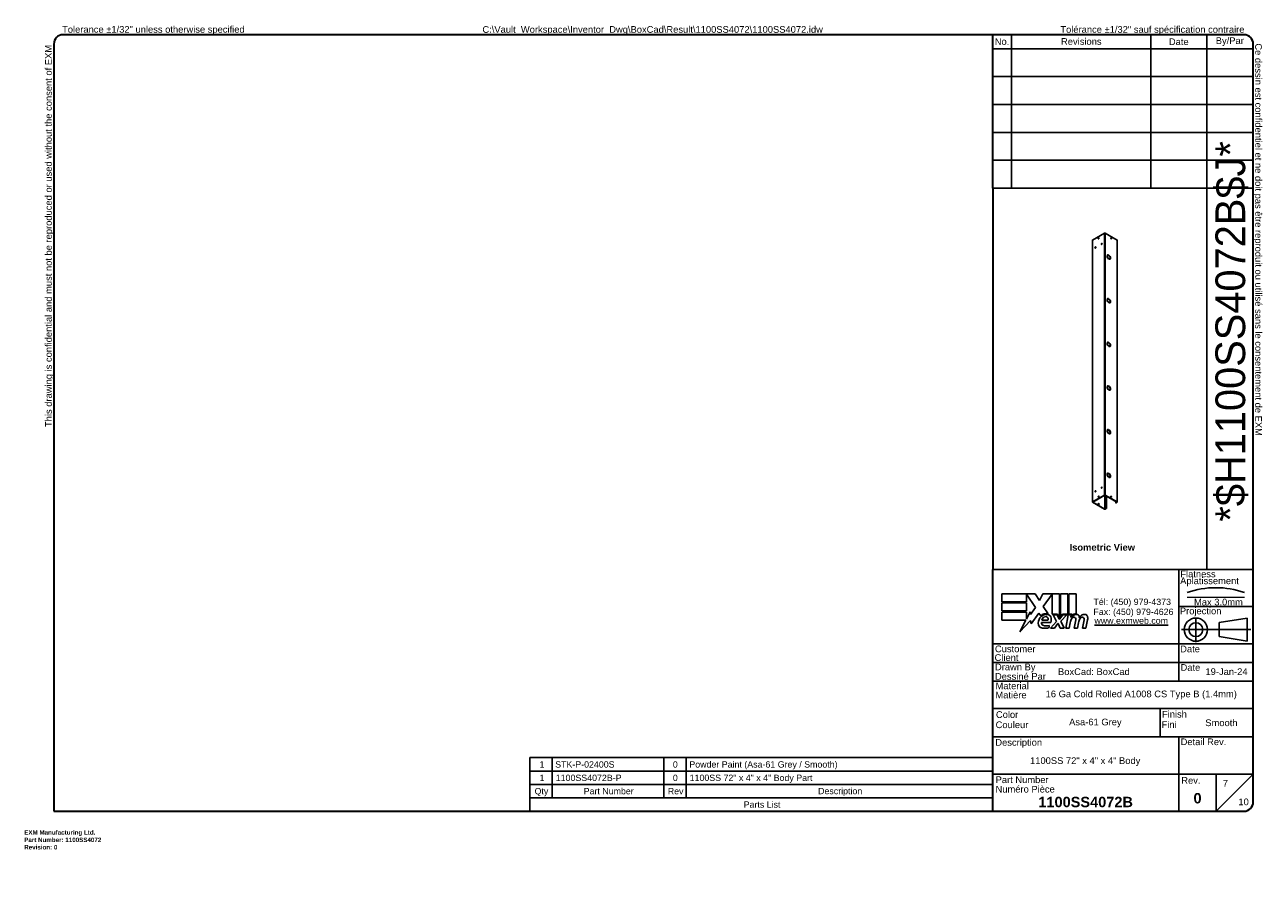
# Model space of a CAD drawing. Header units: inches. Extents: x 0 to 278, y -11 to 181.
import ezdxf
from ezdxf.enums import TextEntityAlignment as Align

# ---------------------------------------------------------------- set-up
doc = ezdxf.new("R2010")
doc.units = ezdxf.units.IN
doc.header["$LTSCALE"] = 16.718028
doc.header["$MEASUREMENT"] = 0
doc.linetypes.add('CHAIN', pattern=[0.7087, 0.4724, -0.0591, 0.1181, -0.0591])
doc.linetypes.add('DASHED', pattern=[0.2067, 0.1654, -0.0413])
doc.layers.get('0').update_dxf_attribs({"lineweight": 25})
for name, color, linetype, lineweight in [('Centerline(ANSI)', 7, 'Continuous', 25), ('Sketch Geometry(ANSI)', 7, 'Continuous', 25), ('Symbols(ANSI)', 7, 'Continuous', 25), ('Visible Edges(ANSI)', 7, 'Continuous', 25), ('Visible Tangent Edges(ANSI)', 7, 'Continuous', 25)]:
    doc.layers.add(name, color=color, linetype=linetype, lineweight=lineweight)
doc.styles.add('Current-ANSI', font='arial.ttf')
doc.styles.add('Dimension-ANSI', font='arialbd.ttf')
doc.styles.add('Part List-ANSI', font='arial.ttf')
doc.styles.get("Standard").update_dxf_attribs({"font": 'arialbd.ttf'})
doc.styles.add('Text Style44', font='arialbd.ttf')
doc.styles.add('Text Style83', font='FRE3OF9X.TTF')

# ---------------------------------------------------------------- blocks, each defined once
blk = doc.blocks.new('Parts List2')
at = {"layer": 'Symbols(ANSI)'}
for p, q in [((13.023, 0.975), (6.798, 0.975)), ((6.798, 0.975), (6.798, 0.615)), ((7.098, 0.975), (7.098, 0.615)), ((8.598, 0.975), (8.598, 0.615)), ((8.898, 0.975), (8.898, 0.615)), ((13.023, 0.975), (13.023, 0.615)), ((13.023, 0.795), (6.798, 0.795)), ((13.023, 0.615), (6.798, 0.615)), ((6.798, 0.435), (6.798, 0.615)), ((7.098, 0.435), (7.098, 0.615)), ((8.598, 0.435), (8.598, 0.615)), ((8.898, 0.435), (8.898, 0.615)), ((13.023, 0.435), (13.023, 0.615)), ((6.798, 0.255), (6.798, 0.435)), ((13.023, 0.435), (6.798, 0.435)), ((13.023, 0.255), (13.023, 0.435)), ((13.023, 0.255), (6.798, 0.255))]:
    blk.add_line(p, q, dxfattribs=at)
at = {"layer": 'Symbols(ANSI)', "char_height": 0.085, "attachment_point": 7, "style": 'Part List-ANSI'}
for s, insert in [('1', (6.928, 0.842)), ('STK-P-02400S', (7.138, 0.84)), ('0', (8.72, 0.84)), ('Powder Paint (Asa-61 Grey / Smooth)', (8.942, 0.816)), ('1', (6.928, 0.662)), ('1100SS4072B-P', (7.146, 0.66)), ('0', (8.72, 0.66)), ('1100SS 72" x 4" x 4" Body Part', (8.946, 0.636)), ('Qty', (6.861, 0.456)), ('Part Number', (7.521, 0.481)), ('Rev', (8.652, 0.481)), ('Description', (10.673, 0.458)), ('Parts List', (9.672, 0.301))]:
    blk.add_mtext(s, dxfattribs=dict(at, insert=insert))
blk = doc.blocks.new('Title Blocks EXM - ANSI B')
for p, q in [((13.372, 3.063), (13.372, 3.17)), ((13.372, 3.17), (13.818, 3.17)), ((13.824, 2.989), (13.701, 3.168)), ((13.701, 3.168), (13.701, 3.063)), ((13.818, 3.17), (13.877, 3.083)), ((13.877, 3.083), (13.923, 3.17)), ((13.923, 3.17), (14.146, 3.17)), ((14.046, 3.166), (13.924, 3.002)), ((14.046, 2.9), (14.046, 3.166)), ((14.146, 3.17), (14.146, 2.842)), ((14.16, 3.17), (14.259, 3.17)), ((14.16, 2.866), (14.16, 3.17)), ((14.259, 3.17), (14.259, 2.9)), ((14.273, 3.17), (14.372, 3.17)), ((14.273, 2.9), (14.273, 3.17)), ((14.372, 3.17), (14.372, 2.905)), ((13.701, 3.063), (13.372, 3.063)), ((13.372, 3.049), (13.701, 3.049)), ((13.372, 2.942), (13.372, 3.049)), ((13.701, 3.049), (13.701, 2.942)), ((13.924, 3.002), (13.993, 2.903)), ((13.701, 2.942), (13.372, 2.942)), ((13.372, 2.82), (13.372, 2.927)), ((13.372, 2.927), (13.701, 2.927)), ((13.701, 2.831), (13.752, 2.929)), ((13.701, 2.927), (13.701, 2.831)), ((13.752, 2.929), (13.758, 2.895)), ((13.758, 2.895), (13.824, 2.989)), ((13.87, 2.914), (13.765, 2.768)), ((13.893, 2.876), (13.87, 2.914)), ((14.121, 2.9), (14.046, 2.9)), ((14.059, 2.891), (14.113, 2.891)), ((14.105, 2.802), (14.059, 2.891)), ((14.113, 2.891), (14.139, 2.83)), ((14.146, 2.842), (14.121, 2.9)), ((14.146, 2.83), (14.19, 2.891)), ((14.185, 2.9), (14.16, 2.866)), ((14.245, 2.891), (14.164, 2.803)), ((14.259, 2.9), (14.185, 2.9)), ((14.19, 2.891), (14.245, 2.891)), ((14.232, 2.709), (14.264, 2.891)), ((14.264, 2.891), (14.302, 2.891)), ((14.314, 2.9), (14.273, 2.9)), ((14.302, 2.891), (14.299, 2.859)), ((14.299, 2.859), (14.309, 2.859)), ((14.312, 2.88), (14.314, 2.9)), ((13.695, 2.82), (13.372, 2.82)), ((13.612, 2.661), (13.695, 2.82)), ((13.758, 2.815), (13.612, 2.661)), ((13.765, 2.768), (13.758, 2.815)), ((13.905, 2.788), (14.027, 2.788)), ((13.91, 2.818), (13.99, 2.818)), ((14.005, 2.718), (14.005, 2.748)), ((14.023, 2.709), (14.105, 2.802)), ((14.077, 2.709), (14.023, 2.709)), ((14.122, 2.774), (14.077, 2.709)), ((14.13, 2.774), (14.122, 2.774)), ((14.155, 2.709), (14.13, 2.774)), ((14.139, 2.83), (14.146, 2.83)), ((14.209, 2.709), (14.155, 2.709)), ((14.164, 2.803), (14.209, 2.709)), ((14.276, 2.709), (14.232, 2.709)), ((14.289, 2.784), (14.276, 2.709)), ((14.345, 2.709), (14.365, 2.824)), ((14.389, 2.709), (14.345, 2.709)), ((14.402, 2.784), (14.389, 2.709)), ((14.457, 2.709), (14.477, 2.824)), ((14.501, 2.709), (14.457, 2.709)), ((14.523, 2.823), (14.501, 2.709))]:
    blk.add_line(p, q)
for centre, radius, start, end in [((13.991, 2.772), 0.133, 134.1684, 176.5646), ((13.968, 2.796), 0.11, 77.079, 133.1785), ((13.968, 2.796), 0.0996, 80.4085, 134.1684), ((13.965, 2.811), 0.056, 109.3797, 172.9975), ((13.959, 2.83), 0.0365, 51.1652, 109.3797), ((13.962, 2.833), 0.0318, 331.4547, 51.1652), ((13.981, 2.843), 0.0507, 23.8445, 85.0802), ((13.941, 2.826), 0.094, 336.1555, 23.8445), ((14.442, 2.757), 0.155, 147.5992, 170), ((14.376, 2.816), 0.08, 89.4776, 147.4114), ((14.346, 2.818), 0.042, 96.03, 147.5992), ((14.37, 2.825), 0.08, 88.7952, 136.5849), ((14.344, 2.839), 0.02, 23.5571, 96.03), ((14.325, 2.831), 0.041, 350, 23.5571), ((14.377, 2.862), 0.0338, 16.9928, 89.4776), ((14.555, 2.759), 0.155, 148.5584, 170.8257), ((14.317, 2.844), 0.096, 3.6169, 16.9928), ((14.486, 2.814), 0.0819, 89.6788, 153.9508), ((14.458, 2.818), 0.042, 96.1027, 147.6083), ((14.456, 2.839), 0.02, 23.5487, 96.1027), ((14.437, 2.831), 0.041, 349.9922, 23.5487), ((14.487, 2.861), 0.035, 18.4748, 89.6788), ((14.429, 2.842), 0.096, 349, 18.4748), ((13.925, 2.776), 0.0658, 176.5646, 261.5605), ((13.936, 2.779), 0.032, 163.5261, 244.6784), ((13.945, 2.911), 0.202, 261.5605, 287.3343), ((13.966, 2.842), 0.102, 244.6784, 292.5609)]:
    blk.add_arc(centre, radius, start, end)
at = {"layer": 'Centerline(ANSI)', "linetype": 'DASHED', "lineweight": 18, "ltscale": 0.507983}
blk.add_line((15.861, 3.128), (16.632, 3.128), dxfattribs=at)
at = {"layer": 'Centerline(ANSI)', "linetype": 'CHAIN', "ltscale": 0.185148}
blk.add_line((15.979, 2.855), (15.979, 2.521), dxfattribs=at)
at = {"layer": 'Centerline(ANSI)', "linetype": 'CHAIN', "ltscale": 0.437897}
blk.add_line((15.786, 2.691), (16.717, 2.691), dxfattribs=at)
at = {"layer": 'Sketch Geometry(ANSI)'}
for p, q in [((13.25, 10.687), (16.625, 10.687)), ((13.5, 10.687), (13.5, 8.625)), ((15.375, 10.687), (15.375, 8.625)), ((16.125, 10.687), (16.125, 3.5)), ((13.25, 10.5), (16.75, 10.5)), ((16.75, 10.562), (16.75, 0.375)), ((13.25, 10.125), (16.75, 10.125)), ((13.25, 9.75), (16.75, 9.75)), ((16.75, 9.375), (13.25, 9.375)), ((13.25, 9), (16.75, 9)), ((16.75, 9), (16.75, 8.625)), ((13.25, 8.625), (16.75, 8.625)), ((16.75, 3.5), (13.25, 3.5)), ((15.75, 2), (15.75, 3.5)), ((15.75, 3), (16.75, 3)), ((16.669, 2.847), (16.294, 2.785)), ((16.669, 2.535), (16.669, 2.847)), ((16.294, 2.785), (16.294, 2.598)), ((16.75, 2.5), (13.25, 2.5)), ((16.294, 2.598), (16.669, 2.535)), ((16.75, 2.25), (13.25, 2.25)), ((16.75, 2), (13.25, 2)), ((13.25, 1.629), (16.75, 1.629)), ((15.499, 1.629), (15.499, 1.25)), ((13.25, 1.25), (16.75, 1.25)), ((15.75, 1.25), (15.75, 0.75)), ((15.75, 0.75), (13.25, 0.75)), ((16.25, 0.75), (15.75, 0.75)), ((15.75, 0.75), (15.75, 0.25)), ((16.25, 0.25), (16.25, 0.75)), ((16.25, 0.75), (16.75, 0.75)), ((16.25, 0.25), (16.75, 0.75)), ((16.625, 0.25), (13.25, 0.25))]:
    blk.add_line(p, q, dxfattribs=at)
at = {"layer": 'Sketch Geometry(ANSI)', "linetype": 'Continuous', "lineweight": 35}
for p, q in [((13.25, 8.625), (13.25, 10.687)), ((13.25, 8.625), (13.25, 3.5)), ((13.25, 0.25), (13.25, 3.5))]:
    blk.add_line(p, q, dxfattribs=at)
at = {"layer": 'Sketch Geometry(ANSI)'}
for radius in [0.156, 0.0935]:
    blk.add_circle((15.979, 2.691), radius, dxfattribs=at)
for centre, radius, start, end in [((16.625, 10.562), 0.125, 0, 90), ((16.247, 2.112), 1.143, 70.2973, 109.7027), ((16.625, 0.375), 0.125, 270, 0)]:
    blk.add_arc(centre, radius, start, end, dxfattribs=at)
at = {"layer": 'Symbols(ANSI)', "color": 7, "char_height": 0.09, "style": 'Current-ANSI'}
for s, insert, width, attachment_point in [('Revisions', (14.439, 10.596), 1.87331, 5), ('By/Par', (16.435, 10.594), 0.62202, 5), ('No.', (13.373, 10.595), 0.25039, 5), ('Date', (15.749, 10.593), 0.75135, 5), ('BoxCad: BoxCad', (14.126, 2.125), 1.62362, 4), ('Date', (15.773, 2.136), 0.26554, 7), ('Rev.', (15.783, 0.618), 0.25854, 7)]:
    blk.add_mtext(s, dxfattribs=dict(at, insert=insert, width=width, attachment_point=attachment_point))
for s, insert, attachment_point in [('\\fArial|b1|i0;{\\H0.0900;Isometric View}', (14.281, 3.842), 1), ('Flatness', (15.77, 3.393), 7), ('Aplatissement', (15.768, 3.275), 7), ('Max 3.0mm', (15.954, 3.015), 7), ('Projection', (15.764, 2.87), 7), ('Customer', (13.278, 2.386), 7), ('Date', (15.768, 2.385), 7), ('Client', (13.273, 2.269), 7), ('Drawn By', (13.278, 2.117), 7), ('Dessiné Par', (13.278, 2.016), 7), ('Material', (13.286, 1.889), 7), ('Matière', (13.284, 1.766), 7), ('Color', (13.291, 1.503), 7), ('Finish', (15.523, 1.508), 7), ('Couleur', (13.287, 1.366), 7), ('Fini', (15.518, 1.37), 7), ('Description', (13.283, 1.103), 7), ('Detail Rev.', (15.774, 1.137), 7), ('Part Number', (13.287, 0.627), 7), ('Numéro Pièce', (13.286, 0.5), 7)]:
    blk.add_mtext(s, dxfattribs=dict(at, insert=insert, attachment_point=attachment_point))
at = {"layer": 'Symbols(ANSI)', "color": 7, "insert": (14.602, 3.107), "char_height": 0.085, "attachment_point": 1, "line_spacing_factor": 0.944221, "style": 'Current-ANSI'}
blk.add_mtext('\\fArial|b0|i0;{\\H0.0850;Tél: (450) 979-4373\\PFax: (450) 979-4626}', dxfattribs=at)
at = {"layer": 'Symbols(ANSI)', "color": 5, "true_color": 0x0000ff, "insert": (14.615, 2.854), "char_height": 0.085, "attachment_point": 1, "style": 'Dimension-ANSI'}
blk.add_mtext('\\fArial|b0|i0;{\\H0.0850;\\Lwww.exmweb.com}', dxfattribs=at)
at = {"layer": 'Symbols(ANSI)', "color": 7, "style": 'Current-ANSI'}
for tag, p in [('REV1', (13.375, 10.313)), ('REV1DATE', (15.75, 10.31)), ('REV1BY', (16.437, 10.313)), ('REV2', (13.373, 9.938)), ('REV2DATE', (15.747, 9.941)), ('REV2BY', (16.437, 9.938)), ('REV3', (13.374, 9.563)), ('REV3DATE', (15.752, 9.563)), ('REV3BY', (16.437, 9.564)), ('REV4', (13.377, 9.188)), ('REV4DATE', (15.752, 9.188)), ('REV4BY', (16.441, 9.188)), ('REV5', (13.373, 8.813)), ('REV5DATE', (15.752, 8.813)), ('REV5BY', (16.438, 8.811)), ('MFG_APPROVED_DATE', (16.393, 2.374)), ('DETAIL_REV', (16.249, 0.926))]:
    blk.add_attdef(tag, text='', height=0.09, dxfattribs=at).set_placement(p, align=Align.MIDDLE_CENTER)
for tag, p in [('REV1DESC', (13.526, 10.31)), ('REV2DESC', (13.525, 9.937)), ('REV3DESC', (13.528, 9.564)), ('REV4DESC', (13.533, 9.19)), ('REV5DESC', (13.532, 8.811)), ('COMPANY', (14.12, 2.375))]:
    blk.add_attdef(tag, text='', height=0.09, dxfattribs=at).set_placement(p, align=Align.MIDDLE_LEFT)
at = {"layer": 'Symbols(ANSI)', "color": 7, "style": 'Text Style83'}
blk.add_attdef('BARCODE_001', (16.642, 4.142), '', height=0.4, rotation=90, dxfattribs=at)
at = {"layer": 'Symbols(ANSI)', "color": 7}
for tag, p, height, style in [('IDW_DATE_001', (16.108, 2.081), 0.09, 'Current-ANSI'), ('MATERIEL_001', (13.959, 1.782), 0.09, 'Current-ANSI'), ('COLOR_001', (14.275, 1.404), 0.09, 'Current-ANSI'), ('FINISH_001', (16.106, 1.394), 0.09, 'Current-ANSI'), ('IDW_DESC_001', (13.75, 0.885), 0.09, 'Current-ANSI'), ('Sheet_Number_001', (16.341, 0.58), 0.09, 'Current-ANSI'), ('IDW_NAME_001', (13.861, 0.304), 0.14, 'Text Style44'), ('IDW_REV_001', (15.947, 0.355), 0.14, 'Text Style44'), ('Number_of_sheets_001', (16.551, 0.331), 0.09, 'Current-ANSI')]:
    blk.add_attdef(tag, p, '', height=height, dxfattribs=dict(at, style=style))
blk = doc.blocks.new('Borders 7_EXM - B (Inch)')
at = {"layer": 'Sketch Geometry(ANSI)', "linetype": 'Continuous', "lineweight": 35}
for p, q in [((16.398, 10.692), (0.523, 10.692)), ((0.398, 10.567), (0.398, 0.255)), ((16.523, 0.38), (16.523, 10.567)), ((0.398, 0.255), (16.398, 0.255))]:
    blk.add_line(p, q, dxfattribs=at)
for centre, start, end in [((0.523, 10.567), 90, 180), ((16.398, 10.567), 0, 90), ((16.398, 0.38), 270, 0)]:
    blk.add_arc(centre, 0.125, start, end, dxfattribs=at)
at = {"layer": 'Symbols(ANSI)', "color": 7, "char_height": 0.09, "attachment_point": 7, "style": 'Current-ANSI'}
for s, insert in [('Tolérance ±1/32" sauf spécification contraire', (13.93, 10.691)), ('Tolerance ±1/32" unless otherwise specified', (0.509, 10.692))]:
    blk.add_mtext(s, dxfattribs=dict(at, insert=insert))
for s, insert, rotation in [('This drawing is confidential and must not be reproduced or used without the consent of EXM', (0.398, 5.419), 90), ('Ce dessin est confidentiel et ne doit pas être reproduit ou utilisé sans le consentement de EXM', (16.522, 10.576), 270)]:
    blk.add_mtext(s, dxfattribs=dict(at, insert=insert, rotation=rotation))
at = {"layer": 'Symbols(ANSI)', "color": 7, "style": 'Current-ANSI'}
blk.add_attdef('FILENAME_AND_PATH_001', (6.16, 10.718), '', height=0.09, dxfattribs=at)

msp = doc.modelspace()

# ---------------------------------------------------------------- linework, layer by layer
at = {"layer": 'Visible Edges(ANSI)'}
for p, q in [((242.82, 134.17), (240.11, 132.62)), ((245.65, 132.62), (242.94, 134.17)), ((240.09, 132.58), (240.09, 73.72)), ((245.67, 73.72), (245.67, 132.58)), ((243.46, 129), (243.46, 129)), ((243.46, 128.94), (243.46, 128.94)), ((243.46, 128.94), (243.46, 128.94)), ((243.48, 129.28), (243.48, 129.28)), ((243.54, 129.17), (243.55, 129.17)), ((243.73, 129.27), (243.73, 129.27)), ((243.73, 129.27), (243.73, 129.27)), ((243.73, 128.36), (243.73, 128.36)), ((243.73, 128.36), (243.73, 128.36)), ((243.8, 129.23), (243.8, 129.23)), ((243.8, 128.32), (243.8, 128.32)), ((243.98, 128.41), (243.98, 128.42)), ((244.04, 128.3), (244.05, 128.31)), ((244.07, 128.65), (244.07, 128.65)), ((244.07, 128.58), (244.07, 128.58)), ((244.07, 128.58), (244.07, 128.58)), ((243.46, 119.19), (243.46, 119.19)), ((243.46, 119.13), (243.46, 119.13)), ((243.46, 119.13), (243.46, 119.13)), ((243.48, 119.47), (243.48, 119.47)), ((243.54, 119.36), (243.55, 119.36)), ((243.73, 119.46), (243.73, 119.46)), ((243.73, 119.46), (243.73, 119.46)), ((243.73, 118.55), (243.73, 118.55)), ((243.73, 118.55), (243.73, 118.55)), ((243.8, 119.42), (243.8, 119.42)), ((243.8, 118.51), (243.8, 118.51)), ((243.98, 118.6), (243.98, 118.61)), ((244.04, 118.49), (244.05, 118.5)), ((244.07, 118.84), (244.07, 118.84)), ((244.07, 118.77), (244.07, 118.77)), ((244.07, 118.77), (244.07, 118.77)), ((243.46, 109.38), (243.46, 109.38)), ((243.46, 109.32), (243.46, 109.32)), ((243.46, 109.32), (243.46, 109.32)), ((243.48, 109.66), (243.48, 109.66)), ((243.54, 109.55), (243.55, 109.55)), ((243.73, 109.65), (243.73, 109.65)), ((243.73, 109.65), (243.73, 109.65)), ((243.73, 108.74), (243.73, 108.74)), ((243.73, 108.74), (243.73, 108.74)), ((243.8, 109.61), (243.8, 109.61)), ((243.8, 108.7), (243.8, 108.7)), ((243.98, 108.79), (243.98, 108.79)), ((244.04, 108.68), (244.05, 108.69)), ((244.07, 109.03), (244.07, 109.03)), ((244.07, 108.96), (244.07, 108.96)), ((244.07, 108.96), (244.07, 108.96)), ((243.46, 99.57), (243.46, 99.57)), ((243.46, 99.51), (243.46, 99.51)), ((243.46, 99.51), (243.46, 99.51)), ((243.48, 99.85), (243.48, 99.85)), ((243.54, 99.74), (243.55, 99.74)), ((243.73, 99.84), (243.73, 99.84)), ((243.73, 99.84), (243.73, 99.84)), ((243.73, 98.93), (243.73, 98.93)), ((243.73, 98.93), (243.73, 98.93)), ((243.8, 99.8), (243.8, 99.8)), ((243.8, 98.88), (243.8, 98.88)), ((243.98, 98.98), (243.98, 98.98)), ((244.04, 98.87), (244.05, 98.88)), ((244.07, 99.22), (244.07, 99.22)), ((244.07, 99.15), (244.07, 99.15)), ((244.07, 99.15), (244.07, 99.15)), ((243.46, 89.76), (243.46, 89.76)), ((243.46, 89.7), (243.46, 89.7)), ((243.46, 89.7), (243.46, 89.7)), ((243.48, 90.04), (243.48, 90.04)), ((243.54, 89.93), (243.55, 89.93)), ((243.73, 90.03), (243.73, 90.03)), ((243.73, 90.03), (243.73, 90.03)), ((243.73, 89.11), (243.73, 89.11)), ((243.73, 89.11), (243.73, 89.11)), ((243.8, 89.99), (243.8, 89.99)), ((243.98, 89.17), (243.98, 89.17)), ((244.07, 89.41), (244.07, 89.41)), ((244.07, 89.34), (244.07, 89.34)), ((244.07, 89.34), (244.07, 89.34)), ((243.8, 89.07), (243.8, 89.07)), ((244.04, 89.06), (244.05, 89.07)), ((243.46, 79.95), (243.46, 79.95)), ((243.46, 79.89), (243.46, 79.89)), ((243.46, 79.89), (243.46, 79.89)), ((243.48, 80.23), (243.48, 80.23)), ((243.54, 80.12), (243.55, 80.12)), ((243.73, 80.22), (243.73, 80.22)), ((243.73, 80.22), (243.73, 80.22)), ((243.73, 79.3), (243.73, 79.3)), ((243.73, 79.3), (243.73, 79.3)), ((243.8, 80.18), (243.8, 80.18)), ((243.8, 79.26), (243.8, 79.26)), ((243.98, 79.36), (243.98, 79.36)), ((244.04, 79.25), (244.05, 79.25)), ((244.07, 79.6), (244.07, 79.6)), ((244.07, 79.53), (244.07, 79.53)), ((244.07, 79.53), (244.07, 79.53)), ((240.11, 73.75), (242.82, 75.31)), ((240.15, 73.73), (242.86, 75.29)), ((242.83, 75.27), (242.88, 75.24)), ((242.88, 75.24), (242.88, 75.2)), ((242.9, 75.29), (245.61, 73.73)), ((242.92, 75.21), (242.9, 75.2)), ((242.92, 75.28), (242.92, 75.21)), ((242.94, 75.31), (245.65, 73.75)), ((242.82, 72.12), (240.11, 73.68)), ((242.86, 72.15), (240.15, 73.7)), ((243.2, 72.36), (243.2, 75.12)), ((243.23, 72.34), (243.23, 75.1)), ((245.32, 73.9), (245.32, 73.58)), ((245.33, 73.56), (245.37, 73.53)), ((245.61, 73.7), (245.36, 73.56)), ((245.4, 73.54), (245.65, 73.68)), ((242.9, 72.15), (243.15, 72.29)), ((242.94, 72.12), (243.19, 72.27))]:
    msp.add_line(p, q, dxfattribs=at)
for centre, major_axis, ratio, start_param, end_param in [((242.88, 134.14), (0.086, 0), 0.575862, 0.785398, 2.356194), ((240.17, 132.58), (-0.086, 0), 0.575862, 5.497787, 6.283185), ((240.8, 130.92), (0.07, 0.122), 0.578093, 0.279911, 2.861682), ((241.51, 132.96), (0.07, 0.122), 0.578093, 0.279911, 2.861682), ((242.21, 131.74), (0.07, 0.122), 0.578093, 0.279911, 2.861682), ((244.26, 132.96), (0.07, -0.122), 0.578093, 0.279911, 2.861682), ((245.59, 132.58), (0.086, 0), 0.575862, 0, 0.785398), ((243.77, 128.79), (-0.281, 0.487), 0.578093, 5.588727, 8.552307), ((243.77, 128.79), (-0.281, 0.487), 0.578093, 5.588743, 8.552291), ((243.77, 128.79), (-0.218, 0.379), 0.578093, 4.020502, 6.97894), ((243.77, 128.79), (-0.218, 0.379), 0.578093, 4.020481, 6.978961), ((243.77, 128.79), (0.218, -0.379), 0.578093, 4.020481, 6.978961), ((243.77, 128.79), (0.218, -0.379), 0.578093, 4.020502, 6.97894), ((243.77, 128.79), (0.281, -0.487), 0.578093, 5.588743, 8.552291), ((243.77, 128.79), (0.281, -0.487), 0.578093, 5.588727, 8.552307), ((243.77, 118.98), (-0.281, 0.487), 0.578093, 5.588727, 8.552307), ((243.77, 118.98), (-0.281, 0.487), 0.578093, 5.588743, 8.552291), ((243.77, 118.98), (-0.218, 0.379), 0.578093, 4.020502, 6.97894), ((243.77, 118.98), (-0.218, 0.379), 0.578093, 4.020481, 6.978961), ((243.77, 118.98), (0.218, -0.379), 0.578093, 4.020481, 6.978961), ((243.77, 118.98), (0.218, -0.379), 0.578093, 4.020502, 6.97894), ((243.77, 118.98), (0.281, -0.487), 0.578093, 5.588743, 8.552291), ((243.77, 118.98), (0.281, -0.487), 0.578093, 5.588727, 8.552307), ((243.77, 109.17), (-0.281, 0.487), 0.578093, 5.588727, 8.552307), ((243.77, 109.17), (-0.281, 0.487), 0.578093, 5.588743, 8.552291), ((243.77, 109.17), (-0.218, 0.379), 0.578093, 4.020502, 6.97894), ((243.77, 109.17), (-0.218, 0.379), 0.578093, 4.020481, 6.978961), ((243.77, 109.17), (0.218, -0.379), 0.578093, 4.020481, 6.978961), ((243.77, 109.17), (0.218, -0.379), 0.578093, 4.020502, 6.97894), ((243.77, 109.17), (0.281, -0.487), 0.578093, 5.588743, 8.552291), ((243.77, 109.17), (0.281, -0.487), 0.578093, 5.588727, 8.552307), ((243.77, 99.36), (-0.281, 0.487), 0.578093, 5.588727, 8.552307), ((243.77, 99.36), (-0.281, 0.487), 0.578093, 5.588743, 8.552291), ((243.77, 99.36), (-0.218, 0.379), 0.578093, 4.020502, 6.97894), ((243.77, 99.36), (-0.218, 0.379), 0.578093, 4.020481, 6.978961), ((243.77, 99.36), (0.218, -0.379), 0.578093, 4.020481, 6.978961), ((243.77, 99.36), (0.218, -0.379), 0.578093, 4.020502, 6.97894), ((243.77, 99.36), (0.281, -0.487), 0.578093, 5.588743, 8.552291), ((243.77, 99.36), (0.281, -0.487), 0.578093, 5.588727, 8.552307), ((243.77, 89.55), (-0.281, 0.487), 0.578093, 5.588727, 8.552307), ((243.77, 89.55), (-0.281, 0.487), 0.578093, 5.588743, 8.552291), ((243.77, 89.55), (-0.218, 0.379), 0.578093, 4.020502, 6.97894), ((243.77, 89.55), (-0.218, 0.379), 0.578093, 4.020481, 6.978961), ((243.77, 89.55), (0.218, -0.379), 0.578093, 4.020481, 6.978961), ((243.77, 89.55), (0.218, -0.379), 0.578093, 4.020502, 6.97894), ((243.77, 89.55), (0.281, -0.487), 0.578093, 5.588743, 8.552291), ((243.77, 89.55), (0.281, -0.487), 0.578093, 5.588727, 8.552307), ((243.77, 79.74), (-0.281, 0.487), 0.578093, 5.588727, 8.552307), ((243.77, 79.74), (-0.281, 0.487), 0.578093, 5.588743, 8.552291), ((243.77, 79.74), (-0.218, 0.379), 0.578093, 4.020502, 6.97894), ((243.77, 79.74), (-0.218, 0.379), 0.578093, 4.020481, 6.978961), ((243.77, 79.74), (0.218, -0.379), 0.578093, 4.020481, 6.978961), ((243.77, 79.74), (0.218, -0.379), 0.578093, 4.020502, 6.97894), ((243.77, 79.74), (0.281, -0.487), 0.578093, 5.588743, 8.552291), ((243.77, 79.74), (0.281, -0.487), 0.578093, 5.588727, 8.552307), ((240.8, 76.15), (0.07, 0.122), 0.578093, 0.279911, 2.861682), ((242.21, 76.96), (0.07, 0.122), 0.578093, 0.279911, 2.861682), ((242.88, 75.28), (0.086, 0), 0.575862, 0.785398, 2.356194), ((242.88, 75.28), (0.031, 0), 0.575862, 0.785398, 2.356194), ((242.88, 75.22), (-0.031, 0), 0.575862, 0.785398, 2.356194), ((240.17, 73.72), (-0.086, 0), 0.575862, 5.497787, 7.068583), ((240.17, 73.72), (-0.031, 0), 0.575862, 5.497787, 7.068583), ((241.51, 74.92), (0.07, 0.122), 0.578093, 0.279911, 2.861682), ((241.47, 73.31), (0.07, -0.122), 0.578093, 0.279911, 2.861682), ((244.26, 74.92), (0.07, -0.122), 0.578093, 0.279911, 2.861682), ((245.36, 73.61), (-0.0299, -0.052), 0.578093, 5.495853, 7.06665), ((245.4, 73.59), (-0.0299, -0.052), 0.578093, 0, 0.783464), ((245.59, 73.72), (0.031, 0), 0.575862, 5.497787, 7.068583), ((245.59, 73.72), (0.086, 0), 0.575862, 5.497787, 7.068583), ((242.88, 72.16), (0.086, 0), 0.575862, 3.926991, 5.497787), ((242.88, 72.16), (0.031, 0), 0.575862, 3.926991, 5.497787), ((243.15, 72.34), (-0.0299, -0.052), 0.578093, 0.783464, 2.354261), ((243.19, 72.32), (0.0299, 0.052), 0.578093, 3.925057, 5.495853)]:
    msp.add_ellipse(centre, major_axis=major_axis, ratio=ratio, start_param=start_param, end_param=end_param, dxfattribs=at)
for centre, major_axis in [((240.76, 130.94), (-0.07, -0.122)), ((241.47, 132.99), (-0.07, -0.122)), ((242.17, 131.76), (-0.07, -0.122)), ((244.3, 132.99), (-0.07, 0.122)), ((240.76, 76.17), (-0.07, -0.122)), ((242.17, 76.98), (-0.07, -0.122)), ((241.47, 74.94), (-0.07, -0.122)), ((241.51, 73.33), (-0.07, 0.122)), ((244.3, 74.94), (-0.07, 0.122))]:
    msp.add_ellipse(centre, major_axis=major_axis, ratio=0.578093, dxfattribs=at)
at = {"layer": 'Visible Tangent Edges(ANSI)'}
for p, q in [((242.82, 75.31), (242.82, 134.17)), ((242.94, 134.17), (242.94, 75.31)), ((240.11, 132.62), (240.11, 73.75)), ((245.65, 73.75), (245.65, 132.62)), ((242.86, 72.15), (242.86, 75.2)), ((242.9, 75.2), (242.9, 72.15)), ((240.15, 73.73), (240.15, 73.7)), ((245.4, 73.54), (245.36, 73.56)), ((245.61, 73.73), (245.65, 73.75)), ((245.61, 73.7), (245.61, 73.73)), ((245.65, 73.68), (245.61, 73.7)), ((242.82, 72.12), (242.86, 72.15)), ((242.9, 72.15), (242.94, 72.12)), ((243.15, 72.29), (243.19, 72.27)), ((243.23, 72.34), (243.2, 72.36))]:
    msp.add_line(p, q, dxfattribs=at)

# ---------------------------------------------------------------- block references
at = {"xscale": 16.71802785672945, "yscale": 16.71802785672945, "zscale": 16.71802785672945}
for name, p, values in [('Borders 7_EXM - B (Inch)', (0, 0), {'FILENAME_AND_PATH_001': 'C:\\Vault_Workspace\\Inventor_Dwg\\BoxCad\\Result\\1100SS4072\\1100SS4072.idw'}), ('Title Blocks EXM - ANSI B', (-3.8, 0.08), {'COLOR_001': 'Asa-61 Grey', 'IDW_DATE_001': '19-Jan-24', 'IDW_REV_001': '0', 'Sheet_Number_001': '7', 'Number_of_sheets_001': '10', 'IDW_DESC_001': '1100SS 72" x 4" x 4" Body', 'IDW_NAME_001': '1100SS4072B', 'BARCODE_001': '*$H1100SS4072B$J*', 'FINISH_001': 'Smooth', 'MATERIEL_001': '16 Ga Cold Rolled A1008 CS Type B (1.4mm)'})]:
    msp.add_blockref(name, p, dxfattribs=at).add_auto_attribs(values)
at = {"layer": 'Symbols(ANSI)', "xscale": 16.71802785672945, "yscale": 16.71802785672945, "zscale": 16.71802785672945}
msp.add_blockref('Parts List2', (0, 0), dxfattribs=at)

# ---------------------------------------------------------------- texts
at = {"insert": (0, 0), "char_height": 1, "attachment_point": 1}
msp.add_mtext_dynamic_manual_height_columns('EXM Manufacturing Ltd.\\PPart Number: 1100SS4072\\PRevision: 0', width=6.991, gutter_width=1, heights=[0], dxfattribs=at).dxf.set("width", 100)

doc.saveas('drawing.dxf')
